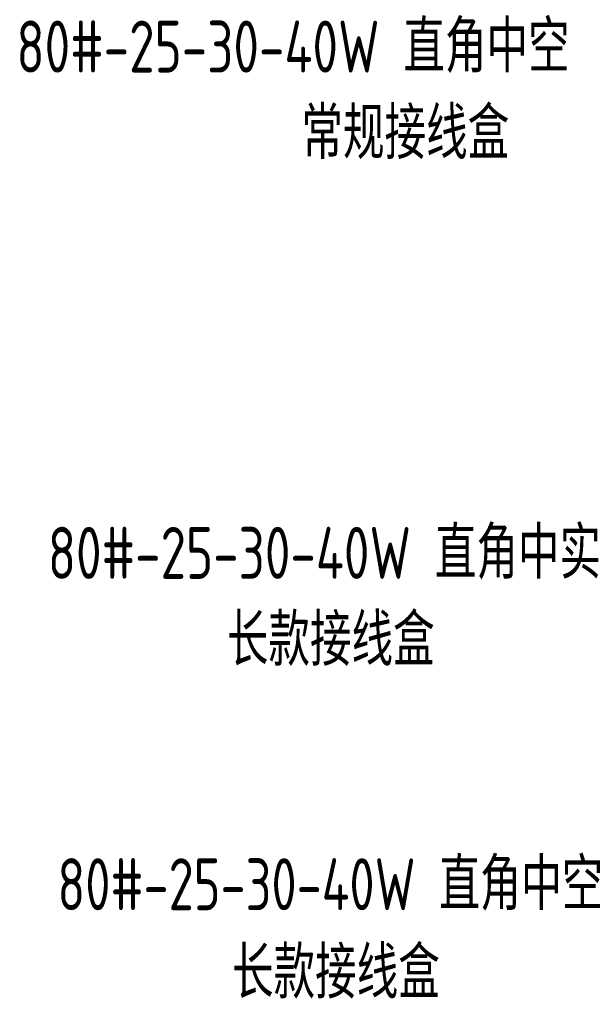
# Model space of a CAD drawing. Header units: inches. Extents: x -753 to 5070, y -3075 to 1581.
# Tile 1 of 178: x -735 to 350, y -3075 to -1179. Entities that reach past the tile are written whole.
import ezdxf

# ---------------------------------------------------------------- set-up
doc = ezdxf.new("R2010")
doc.units = ezdxf.units.IN
doc.header["$LTSCALE"] = 10
doc.header["$MEASUREMENT"] = 0
doc.layers.add('6文字层', color=3, linetype='Continuous')
doc.styles.add('PC_TEXTSTYLE', font='isocp.shx', dxfattribs={"width": 0.8, "bigfont": 'HZFS.SHX'})

msp = doc.modelspace()

# ---------------------------------------------------------------- texts
at = {"layer": '6文字层', "char_height": 100, "attachment_point": 1, "style": 'PC_TEXTSTYLE'}
for s, insert, width in [('{\\C3;80#-25-30-40W 直角中空\\P            常规接线盒}', (-741.216, -1180.957), 1303.03339), ('{\\C3;80#-25-30-40W 直角中实}', (-680.725, -2155.713), 1286.44708), ('{\\C3;长款接线盒}', (-335.958, -2323.196), 1286.44708), ('{\\C3;80#-25-30-40W 直角中空}', (-662.308, -2793.634), 1303.03339), ('{\\C3;长款接线盒}', (-326.033, -2963.713), 1286.44708)]:
    msp.add_mtext(s, dxfattribs=dict(at, insert=insert, width=width))

doc.saveas('drawing.dxf')
